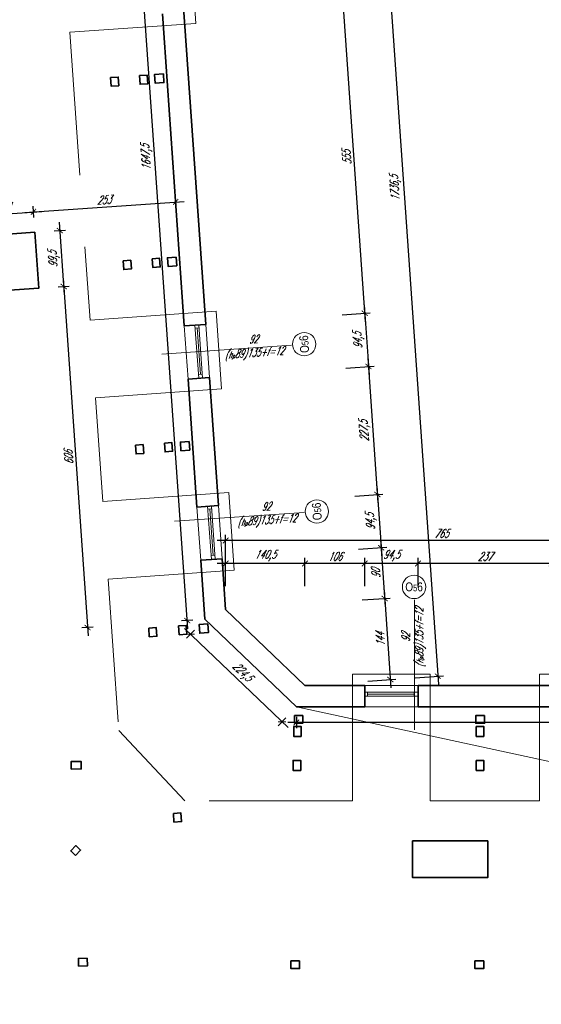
# Model space of a CAD drawing. Header units: millimetres. Extents: x 402 to 79005, y -7782 to 89952.
# Tile 3 of 256: x 22695 to 23619, y 7056 to 8801. Entities that reach past the tile are written whole.
import ezdxf

# ---------------------------------------------------------------- set-up
doc = ezdxf.new("R2010")
doc.units = ezdxf.units.MM
doc.header["$LTSCALE"] = 10
doc.linetypes.add('DASHED', pattern=[19.05, 12.7, -6.35])
doc.layers.get('0').update_dxf_attribs({"lineweight": 0})
doc.layers.get('Defpoints').update_dxf_attribs({"color": 253})
for name, color, linetype, lineweight in [('01-2_konstrukcja dachu', 253, 'Continuous', 35), ('01_ściany', 253, 'Continuous', 35), ('03-01_okna', 253, 'Continuous', 15), ('04-1_widok', 253, 'Continuous', 5), ('04-2_nad', 253, 'DASHED', 5), ('05-01_wymiary', 253, 'Continuous', 5), ('05-03_opis', 253, 'Continuous', 5)]:
    doc.layers.add(name, color=color, linetype=linetype, lineweight=lineweight)
doc.styles.add('ariel', font='ARIAL.TTF', dxfattribs={"width": 0.8})
doc.styles.add('ariel_wym', font='simplex.shx', dxfattribs={"width": 0.65, "oblique": 25})
doc.dimstyles.new('ariel 50', dxfattribs={"dimtxt": 15, "dimasz": 10, "dimexe": 10, "dimexo": 0, "dimgap": 5, "dimtad": 1, "dimdec": 1, "dimrnd": 0.5, "dimtxsty": 'ariel_wym', "dimblk": 'ARCHTICK', "dimcen": 2.5, "dimdle": 15, "dimazin": 0, "dimtfac": 1, "dimtdec": 1, "dimtix": 1, "dimtmove": 0, "dimatfit": 3, "dimldrblk": 'DOT', "dimfxl": 0, "dimarcsym": 0})
doc.dimstyles.new('ariel 50 wnętrze', dxfattribs={"dimtxt": 15, "dimasz": 10, "dimexe": 10, "dimexo": 0, "dimgap": 5, "dimtad": 1, "dimdec": 1, "dimrnd": 0.5, "dimtxsty": 'ariel_wym', "dimblk": 'ARCHTICK', "dimcen": 2.5, "dimdle": 15, "dimazin": 0, "dimtfac": 1, "dimtdec": 1, "dimtix": 1, "dimtmove": 0, "dimatfit": 3, "dimldrblk": 'DOT', "dimfxl": 0, "dimarcsym": 0})

# ---------------------------------------------------------------- blocks, each defined once
blk = doc.blocks.new('_ArchTick')
at = {"color": 0, "linetype": 'ByBlock', "const_width": 0.15}
blk.add_lwpolyline([(-0.5, -0.5), (0.5, 0.5)], dxfattribs=at)
blk = doc.blocks.new('*D3550')
at = {"layer": '05-01_wymiary', "color": 0, "lineweight": -2}
for p, q in [((23266.5, 8849.2), (23307.3, 8265.6)), ((23227.6, 8831.5), (23277.5, 8835)), ((23266.4, 8277.8), (23316.2, 8281.3))]:
    blk.add_line(p, q, dxfattribs=at)
at = {"layer": 'Defpoints', "color": 0, "lineweight": 0}
for p in [(22947.7, 8811.9), (23306.3, 8280.6), (22986.4, 8258.2)]:
    blk.add_point(p, dxfattribs=at)
at = {"layer": '05-01_wymiary', "color": 0, "lineweight": -2, "xscale": 10, "yscale": 10, "zscale": 10}
for p, rotation in [((23267.5, 8834.3), 94.0000000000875), ((23306.3, 8280.6), 274.0000000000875)]:
    blk.add_blockref('_ArchTick', p, dxfattribs=dict(at, rotation=rotation))
at = {"layer": '05-01_wymiary', "color": 0, "insert": (23274.4, 8556.6), "char_height": 15, "attachment_point": 5, "rotation": 94, "style": 'ariel_wym'}
blk.add_mtext('555', dxfattribs=at)
blk = doc.blocks.new('_Dot')
at = {"color": 0, "linetype": 'ByBlock', "lineweight": -2}
blk.add_line((-0.5, 0), (-1, 0), dxfattribs=at)
at = {"color": 0, "linetype": 'ByBlock', "const_width": 0.5}
blk.add_lwpolyline([(-0.25, 0, 1), (0.25, 0, 1)], format="xyb", close=True, dxfattribs=at)
blk = doc.blocks.new('*D3551')
at = {"layer": '05-01_wymiary', "color": 0, "lineweight": -2}
for p, q in [((23305.2, 8295.6), (23313.9, 8171.4)), ((23266.4, 8277.8), (23316.2, 8281.3)), ((23273, 8183.5), (23322.8, 8187))]:
    blk.add_line(p, q, dxfattribs=at)
at = {"layer": 'Defpoints', "color": 0, "lineweight": 0}
for p in [(22986.4, 8258.2), (23312.9, 8186.3), (22993, 8164)]:
    blk.add_point(p, dxfattribs=at)
at = {"layer": '05-01_wymiary', "color": 0, "lineweight": -2, "xscale": 10, "yscale": 10, "zscale": 10}
for p, rotation in [((23306.3, 8280.6), 94.00000000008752), ((23312.9, 8186.3), 274.0000000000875)]:
    blk.add_blockref('_ArchTick', p, dxfattribs=dict(at, rotation=rotation))
at = {"layer": '05-01_wymiary', "color": 0, "insert": (23295.7, 8232.5), "char_height": 15, "attachment_point": 5, "rotation": 94, "style": 'ariel_wym'}
blk.add_mtext('94,5', dxfattribs=at)
blk = doc.blocks.new('*D3552')
at = {"layer": '05-01_wymiary', "color": 0, "lineweight": -2}
for p, q in [((23273, 8183.5), (23322.8, 8187)), ((23311.8, 8201.3), (23329.8, 7944.4)), ((23288.8, 7956.6), (23338.7, 7960.1))]:
    blk.add_line(p, q, dxfattribs=at)
at = {"layer": 'Defpoints', "color": 0, "lineweight": 0}
for p in [(22993, 8164), (23328.7, 7959.4), (23008.9, 7937)]:
    blk.add_point(p, dxfattribs=at)
at = {"layer": '05-01_wymiary', "color": 0, "lineweight": -2, "xscale": 10, "yscale": 10, "zscale": 10}
for p, rotation in [((23312.9, 8186.3), 94.00000000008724), ((23328.7, 7959.4), 274.0000000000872)]:
    blk.add_blockref('_ArchTick', p, dxfattribs=dict(at, rotation=rotation))
at = {"layer": '05-01_wymiary', "color": 0, "insert": (23306.9, 8071.9), "char_height": 15, "attachment_point": 5, "rotation": 94, "style": 'ariel_wym'}
blk.add_mtext('227,5', dxfattribs=at)
blk = doc.blocks.new('*D3553')
at = {"layer": '05-01_wymiary', "color": 0, "lineweight": -2}
for p, q in [((23288.8, 7956.6), (23338.7, 7960.1)), ((23327.7, 7974.4), (23336.4, 7850.2)), ((23295.4, 7862.3), (23345.3, 7865.8))]:
    blk.add_line(p, q, dxfattribs=at)
at = {"layer": 'Defpoints', "color": 0, "lineweight": 0}
for p in [(23008.9, 7937), (23335.3, 7865.1), (23015.5, 7842.8)]:
    blk.add_point(p, dxfattribs=at)
at = {"layer": '05-01_wymiary', "color": 0, "lineweight": -2, "xscale": 10, "yscale": 10, "zscale": 10}
for p, rotation in [((23328.7, 7959.4), 94.00000000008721), ((23335.3, 7865.1), 274.0000000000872)]:
    blk.add_blockref('_ArchTick', p, dxfattribs=dict(at, rotation=rotation))
at = {"layer": '05-01_wymiary', "color": 0, "insert": (23318.1, 7911.3), "char_height": 15, "attachment_point": 5, "rotation": 94, "style": 'ariel_wym'}
blk.add_mtext('94,5', dxfattribs=at)
blk = doc.blocks.new('*D3554')
at = {"layer": '05-01_wymiary', "color": 0, "lineweight": -2}
for p, q in [((23334.3, 7880.1), (23342.7, 7760.2)), ((23295.4, 7862.3), (23345.3, 7865.8)), ((23301.7, 7772.4), (23351.6, 7775.8))]:
    blk.add_line(p, q, dxfattribs=at)
at = {"layer": 'Defpoints', "color": 0, "lineweight": 0}
for p in [(23015.5, 7842.8), (23341.6, 7775.1), (23059.7, 7755.4)]:
    blk.add_point(p, dxfattribs=at)
at = {"layer": '05-01_wymiary', "color": 0, "lineweight": -2, "xscale": 10, "yscale": 10, "zscale": 10}
for p, rotation in [((23335.3, 7865.1), 94.00000000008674), ((23341.6, 7775.1), 274.0000000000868)]:
    blk.add_blockref('_ArchTick', p, dxfattribs=dict(at, rotation=rotation))
at = {"layer": '05-01_wymiary', "color": 0, "insert": (23326, 7819.3), "char_height": 15, "attachment_point": 5, "rotation": 94, "style": 'ariel_wym'}
blk.add_mtext('90', dxfattribs=at)
blk = doc.blocks.new('*D3555')
at = {"layer": '05-01_wymiary', "color": 0, "lineweight": -2}
for p, q in [((23340.6, 7790.1), (23352.7, 7616.5)), ((23301.7, 7772.4), (23351.6, 7775.8)), ((23311.8, 7628.6), (23361.6, 7632.1))]:
    blk.add_line(p, q, dxfattribs=at)
at = {"layer": 'Defpoints', "color": 0, "lineweight": 0}
for p in [(23059.7, 7755.4), (23351.7, 7631.4), (23200.3, 7620.9)]:
    blk.add_point(p, dxfattribs=at)
at = {"layer": '05-01_wymiary', "color": 0, "lineweight": -2, "xscale": 10, "yscale": 10, "zscale": 10}
for p, rotation in [((23341.6, 7775.1), 94.00000000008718), ((23351.7, 7631.4), 274.0000000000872)]:
    blk.add_blockref('_ArchTick', p, dxfattribs=dict(at, rotation=rotation))
at = {"layer": '05-01_wymiary', "color": 0, "insert": (23334.2, 7702.4), "char_height": 15, "attachment_point": 5, "rotation": 94, "style": 'ariel_wym'}
blk.add_mtext('144', dxfattribs=at)
blk = doc.blocks.new('*D3556')
at = {"layer": '05-01_wymiary', "color": 0, "lineweight": -2}
for p, q in [((23313.7, 9384.4), (23436.9, 7622.4)), ((23274.9, 9366.7), (23324.7, 9370.2)), ((23396, 7634.5), (23445.9, 7638))]:
    blk.add_line(p, q, dxfattribs=at)
at = {"layer": 'Defpoints', "color": 0, "lineweight": 0}
for p in [(22948.6, 9343.9), (23435.9, 7637.3), (23200.3, 7620.9)]:
    blk.add_point(p, dxfattribs=at)
at = {"layer": '05-01_wymiary', "color": 0, "lineweight": -2, "xscale": 10, "yscale": 10, "zscale": 10}
for p, rotation in [((23314.8, 9369.5), 94.0000000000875), ((23435.9, 7637.3), 274.0000000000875)]:
    blk.add_blockref('_ArchTick', p, dxfattribs=dict(at, rotation=rotation))
at = {"layer": '05-01_wymiary', "color": 0, "insert": (23361.4, 8502.4), "char_height": 15, "attachment_point": 5, "rotation": 94, "style": 'ariel_wym'}
blk.add_mtext('1736,5', dxfattribs=at)
blk = doc.blocks.new('*D3565')
at = {"layer": '05-01_wymiary', "color": 0, "lineweight": -2}
for p, q in [((23652.8, 7837), (23385.8, 7837)), ((23400.8, 7797), (23400.8, 7847)), ((23637.8, 7797), (23637.8, 7847))]:
    blk.add_line(p, q, dxfattribs=at)
at = {"layer": 'Defpoints', "color": 0, "lineweight": 0}
for p in [(23400.8, 7837), (23400.8, 7582.9), (23637.8, 7582.9)]:
    blk.add_point(p, dxfattribs=at)
at = {"layer": '05-01_wymiary', "color": 0, "lineweight": -2, "xscale": 10, "yscale": 10, "zscale": 10, "rotation": 180}
blk.add_blockref('_ArchTick', (23400.8, 7837), dxfattribs=at)
at = {"layer": '05-01_wymiary', "color": 0, "lineweight": -2, "xscale": 10, "yscale": 10, "zscale": 10}
blk.add_blockref('_ArchTick', (23637.8, 7837), dxfattribs=at)
at = {"layer": '05-01_wymiary', "color": 0, "insert": (23519.3, 7849.5), "char_height": 15, "attachment_point": 5, "style": 'ariel_wym'}
blk.add_mtext('237', dxfattribs=at)
blk = doc.blocks.new('*D3566')
at = {"layer": '05-01_wymiary', "color": 0, "lineweight": -2}
for p, q in [((23415.8, 7837), (23291.3, 7837)), ((23306.3, 7797), (23306.3, 7847)), ((23400.8, 7797), (23400.8, 7847))]:
    blk.add_line(p, q, dxfattribs=at)
at = {"layer": 'Defpoints', "color": 0, "lineweight": 0}
for p in [(23306.3, 7837), (23306.3, 7582.9), (23400.8, 7582.9)]:
    blk.add_point(p, dxfattribs=at)
at = {"layer": '05-01_wymiary', "color": 0, "lineweight": -2, "xscale": 10, "yscale": 10, "zscale": 10, "rotation": 180}
blk.add_blockref('_ArchTick', (23306.3, 7837), dxfattribs=at)
at = {"layer": '05-01_wymiary', "color": 0, "lineweight": -2, "xscale": 10, "yscale": 10, "zscale": 10}
blk.add_blockref('_ArchTick', (23400.8, 7837), dxfattribs=at)
at = {"layer": '05-01_wymiary', "color": 0, "insert": (23353.5, 7850.9), "char_height": 15, "attachment_point": 5, "style": 'ariel_wym'}
blk.add_mtext('94,5', dxfattribs=at)
blk = doc.blocks.new('*D3567')
at = {"layer": '05-01_wymiary', "color": 0, "lineweight": -2}
for p, q in [((23321.3, 7837), (23185.3, 7837)), ((23200.3, 7797), (23200.3, 7847)), ((23306.3, 7797), (23306.3, 7847))]:
    blk.add_line(p, q, dxfattribs=at)
at = {"layer": 'Defpoints', "color": 0, "lineweight": 0}
for p in [(23200.3, 7837), (23200.3, 7620.9), (23306.3, 7582.9)]:
    blk.add_point(p, dxfattribs=at)
at = {"layer": '05-01_wymiary', "color": 0, "lineweight": -2, "xscale": 10, "yscale": 10, "zscale": 10, "rotation": 180}
blk.add_blockref('_ArchTick', (23200.3, 7837), dxfattribs=at)
at = {"layer": '05-01_wymiary', "color": 0, "lineweight": -2, "xscale": 10, "yscale": 10, "zscale": 10}
blk.add_blockref('_ArchTick', (23306.3, 7837), dxfattribs=at)
at = {"layer": '05-01_wymiary', "color": 0, "insert": (23253.3, 7849.5), "char_height": 15, "attachment_point": 5, "style": 'ariel_wym'}
blk.add_mtext('106', dxfattribs=at)
blk = doc.blocks.new('*D3568')
at = {"layer": '05-01_wymiary', "color": 0, "lineweight": -2}
for p, q in [((23215.3, 7837), (23044.7, 7837)), ((23059.7, 7797), (23059.7, 7847)), ((23200.3, 7797), (23200.3, 7847))]:
    blk.add_line(p, q, dxfattribs=at)
at = {"layer": 'Defpoints', "color": 0, "lineweight": 0}
for p in [(23059.7, 7837), (23059.7, 7755.4), (23200.3, 7620.9)]:
    blk.add_point(p, dxfattribs=at)
at = {"layer": '05-01_wymiary', "color": 0, "lineweight": -2, "xscale": 10, "yscale": 10, "zscale": 10, "rotation": 180}
blk.add_blockref('_ArchTick', (23059.7, 7837), dxfattribs=at)
at = {"layer": '05-01_wymiary', "color": 0, "lineweight": -2, "xscale": 10, "yscale": 10, "zscale": 10}
blk.add_blockref('_ArchTick', (23200.3, 7837), dxfattribs=at)
at = {"layer": '05-01_wymiary', "color": 0, "insert": (23130, 7850.9), "char_height": 15, "attachment_point": 5, "style": 'ariel_wym'}
blk.add_mtext('140,5', dxfattribs=at)
blk = doc.blocks.new('*D3569')
at = {"layer": '05-01_wymiary', "color": 0, "lineweight": -2}
for p, q in [((23839.7, 7877.8), (23044.7, 7877.8)), ((23059.7, 7837.8), (23059.7, 7887.8)), ((23824.7, 7837.8), (23824.7, 7887.8))]:
    blk.add_line(p, q, dxfattribs=at)
at = {"layer": 'Defpoints', "color": 0, "lineweight": 0}
for p in [(23059.7, 7877.8), (23059.7, 7755.4), (23824.7, 7620.9)]:
    blk.add_point(p, dxfattribs=at)
at = {"layer": '05-01_wymiary', "color": 0, "lineweight": -2, "xscale": 10, "yscale": 10, "zscale": 10, "rotation": 180}
blk.add_blockref('_ArchTick', (23059.7, 7877.8), dxfattribs=at)
at = {"layer": '05-01_wymiary', "color": 0, "lineweight": -2, "xscale": 10, "yscale": 10, "zscale": 10}
blk.add_blockref('_ArchTick', (23824.7, 7877.8), dxfattribs=at)
at = {"layer": '05-01_wymiary', "color": 0, "insert": (23442.2, 7890.3), "char_height": 15, "attachment_point": 5, "style": 'ariel_wym'}
blk.add_mtext('765', dxfattribs=at)
blk = doc.blocks.new('*D3583')
at = {"layer": '05-01_wymiary', "color": 0, "lineweight": -2}
for p, q in [((23185.1, 7565.2), (23185.1, 7545.2)), ((24147.9, 7565.2), (24147.9, 7545.2)), ((24162.9, 7555.2), (23170.1, 7555.2))]:
    blk.add_line(p, q, dxfattribs=at)
at = {"layer": 'Defpoints', "color": 0, "lineweight": 0}
for p in [(23185.1, 7582.9), (24147.9, 7582.9), (23185.1, 7555.2)]:
    blk.add_point(p, dxfattribs=at)
at = {"layer": '05-01_wymiary', "color": 0, "lineweight": -2, "xscale": 10, "yscale": 10, "zscale": 10, "rotation": 180}
blk.add_blockref('_ArchTick', (23185.1, 7555.2), dxfattribs=at)
at = {"layer": '05-01_wymiary', "color": 0, "lineweight": -2, "xscale": 10, "yscale": 10, "zscale": 10}
blk.add_blockref('_ArchTick', (24147.9, 7555.2), dxfattribs=at)
at = {"layer": '05-01_wymiary', "color": 0, "insert": (23666.5, 7567.7), "char_height": 15, "attachment_point": 5, "style": 'ariel_wym'}
blk.add_mtext('963', dxfattribs=at)
blk = doc.blocks.new('*D3584')
at = {"layer": '05-01_wymiary', "color": 0, "lineweight": -2}
for p, q in [((23170.6, 7546.1), (22986.7, 7722.1)), ((23004.4, 7718.9), (22990.6, 7704.5)), ((23166.7, 7563.6), (23152.9, 7549.2))]:
    blk.add_line(p, q, dxfattribs=at)
at = {"layer": 'Defpoints', "color": 0, "lineweight": 0}
for p in [(23022.8, 7738.1), (22997.5, 7711.7), (23185.1, 7582.9)]:
    blk.add_point(p, dxfattribs=at)
at = {"layer": '05-01_wymiary', "color": 0, "lineweight": -2, "xscale": 10, "yscale": 10, "zscale": 10}
for p, rotation in [((22997.5, 7711.7), 136.2638482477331), ((23159.8, 7556.4), 316.2638482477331)]:
    blk.add_blockref('_ArchTick', p, dxfattribs=dict(at, rotation=rotation))
at = {"layer": '05-01_wymiary', "color": 0, "insert": (23088.3, 7644.1), "char_height": 15, "attachment_point": 5, "rotation": 316.2638, "style": 'ariel_wym'}
blk.add_mtext('224,5', dxfattribs=at)
blk = doc.blocks.new('*D3713')
at = {"layer": '05-01_wymiary', "color": 0, "lineweight": -2}
for p, q in [((22992.6, 7721), (22875.6, 9394.6)), ((22886.6, 9380.4), (22866.7, 9379)), ((23001.5, 7736.6), (22981.6, 7735.2))]:
    blk.add_line(p, q, dxfattribs=at)
at = {"layer": 'Defpoints', "color": 0, "lineweight": 0}
for p in [(22876.6, 9379.7), (22907.9, 9381.9), (23022.8, 7738.1)]:
    blk.add_point(p, dxfattribs=at)
at = {"layer": '05-01_wymiary', "color": 0, "lineweight": -2, "xscale": 10, "yscale": 10, "zscale": 10}
for p, rotation in [((22876.6, 9379.7), 94.00000000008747), ((22991.6, 7735.9), 274.0000000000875)]:
    blk.add_blockref('_ArchTick', p, dxfattribs=dict(at, rotation=rotation))
at = {"layer": '05-01_wymiary', "color": 0, "insert": (22920.2, 8556.8), "char_height": 15, "attachment_point": 5, "rotation": 94, "style": 'ariel_wym'}
blk.add_mtext('1647,5', dxfattribs=at)
blk = doc.blocks.new('*D3731')
at = {"layer": '05-01_wymiary', "color": 0, "lineweight": -2}
for p, q in [((22719.6, 8450.2), (22718.2, 8470.1)), ((22600.3, 8451.9), (22733.8, 8461.2)), ((22616, 8443), (22614.6, 8462.9))]:
    blk.add_line(p, q, dxfattribs=at)
at = {"layer": 'Defpoints', "color": 0, "lineweight": 0}
for p in [(22718.9, 8460.2), (22617.8, 8416.8), (22721.4, 8424)]:
    blk.add_point(p, dxfattribs=at)
at = {"layer": '05-01_wymiary', "color": 0, "lineweight": -2, "xscale": 10, "yscale": 10, "zscale": 10}
for p, rotation in [((22718.9, 8460.2), 4.000000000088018), ((22615.3, 8452.9), 184.000000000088)]:
    blk.add_blockref('_ArchTick', p, dxfattribs=dict(at, rotation=rotation))
at = {"layer": '05-01_wymiary', "color": 0, "insert": (22666.2, 8469), "char_height": 15, "attachment_point": 5, "rotation": 4, "style": 'ariel_wym'}
blk.add_mtext('104', dxfattribs=at)
blk = doc.blocks.new('*D3732')
at = {"layer": '05-01_wymiary', "color": 0, "lineweight": -2}
for p, q in [((22971.8, 8467.8), (22970.4, 8487.8)), ((22703.9, 8459.1), (22986, 8478.9)), ((22719.6, 8450.2), (22718.2, 8470.1))]:
    blk.add_line(p, q, dxfattribs=at)
at = {"layer": 'Defpoints', "color": 0, "lineweight": 0}
for p in [(22971.1, 8477.8), (22972.7, 8455), (22720.5, 8437.4)]:
    blk.add_point(p, dxfattribs=at)
at = {"layer": '05-01_wymiary', "color": 0, "lineweight": -2, "xscale": 10, "yscale": 10, "zscale": 10}
for p, rotation in [((22971.1, 8477.8), 4.000000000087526), ((22718.9, 8460.2), 184.0000000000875)]:
    blk.add_blockref('_ArchTick', p, dxfattribs=dict(at, rotation=rotation))
at = {"layer": '05-01_wymiary', "color": 0, "insert": (22844.1, 8481.5), "char_height": 15, "attachment_point": 5, "rotation": 4, "style": 'ariel_wym'}
blk.add_mtext('253', dxfattribs=at)
blk = doc.blocks.new('*D3734')
at = {"layer": '05-01_wymiary', "color": 0, "lineweight": -2}
for p, q in [((22764.7, 8442.1), (22773.7, 8313.1)), ((22755.7, 8426.4), (22775.7, 8427.8)), ((22762.7, 8327.3), (22782.6, 8328.7))]:
    blk.add_line(p, q, dxfattribs=at)
at = {"layer": 'Defpoints', "color": 0, "lineweight": 0}
for p in [(22721.4, 8424), (22728.3, 8324.9), (22772.6, 8328)]:
    blk.add_point(p, dxfattribs=at)
at = {"layer": '05-01_wymiary', "color": 0, "lineweight": -2, "xscale": 10, "yscale": 10, "zscale": 10}
for p, rotation in [((22765.7, 8427.1), 94.00000000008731), ((22772.6, 8328), 274.0000000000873)]:
    blk.add_blockref('_ArchTick', p, dxfattribs=dict(at, rotation=rotation))
at = {"layer": '05-01_wymiary', "color": 0, "insert": (22755.3, 8376.6), "char_height": 15, "attachment_point": 5, "rotation": 94, "style": 'ariel_wym'}
blk.add_mtext('99,5', dxfattribs=at)
blk = doc.blocks.new('*D3735')
at = {"layer": '05-01_wymiary', "color": 0, "lineweight": -2}
for p, q in [((22771.6, 8343), (22815.9, 7708.6)), ((22762.7, 8327.3), (22782.6, 8328.7)), ((22824.9, 7724.3), (22804.9, 7722.9))]:
    blk.add_line(p, q, dxfattribs=at)
at = {"layer": 'Defpoints', "color": 0, "lineweight": 0}
for p in [(22728.3, 8324.9), (23022.8, 7738.1), (22814.9, 7723.6)]:
    blk.add_point(p, dxfattribs=at)
at = {"layer": '05-01_wymiary', "color": 0, "lineweight": -2, "xscale": 10, "yscale": 10, "zscale": 10}
for p, rotation in [((22772.6, 8328), 94.00000000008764), ((22814.9, 7723.6), 274.0000000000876)]:
    blk.add_blockref('_ArchTick', p, dxfattribs=dict(at, rotation=rotation))
at = {"layer": '05-01_wymiary', "color": 0, "insert": (22781.3, 8024.9), "char_height": 15, "attachment_point": 5, "rotation": 94, "style": 'ariel_wym'}
blk.add_mtext('606', dxfattribs=at)

msp = doc.modelspace()

# ---------------------------------------------------------------- linework, layer by layer
at = {"layer": '01-2_konstrukcja dachu'}
for points in [[(22855.81, 8698.3), (22869.27, 8699.24), (22870.36, 8683.78), (22856.89, 8682.83)], [(22907.05, 8701.88), (22920.52, 8702.83), (22921.6, 8687.36), (22908.13, 8686.42)], [(22949.28, 8704.84), (22933.82, 8703.76), (22934.9, 8688.3), (22950.36, 8689.38)], [(22929.28, 8377.14), (22942.75, 8378.09), (22943.83, 8362.62), (22930.36, 8361.68)], [(22972.01, 8380.13), (22956.55, 8379.05), (22957.63, 8363.59), (22973.1, 8364.67)], [(22878.04, 8373.56), (22891.51, 8374.5), (22892.59, 8359.04), (22879.12, 8358.09)], [(22899.91, 8046.79), (22913.38, 8047.73), (22914.46, 8032.27), (22901, 8031.32)], [(22951.16, 8050.37), (22964.62, 8051.32), (22965.71, 8035.85), (22952.24, 8034.91)], [(22994.89, 8053.43), (22979.42, 8052.35), (22980.51, 8036.89), (22995.97, 8037.97)], [(22923.29, 7722.63), (22936.76, 7723.57), (22937.84, 7708.11), (22924.38, 7707.16)], [(22976.35, 7726.34), (22989.81, 7727.28), (22990.9, 7711.82), (22977.43, 7710.88)], [(23028.15, 7729.97), (23012.69, 7728.89), (23013.77, 7713.42), (23029.23, 7714.51)], [(23196.41, 7567.36), (23196.41, 7553.86), (23181.91, 7553.86), (23181.91, 7567.36)], [(23518.72, 7567.36), (23518.72, 7553.86), (23503.22, 7553.86), (23503.22, 7567.36)], [(23193.91, 7530.44), (23180.41, 7530.44), (23180.41, 7547.94), (23193.91, 7547.94)], [(23517.5, 7530.44), (23504, 7530.44), (23504, 7547.94), (23517.5, 7547.94)], [(23192.95, 7470.38), (23179.45, 7470.38), (23179.45, 7487.88), (23192.95, 7487.88)], [(23517.5, 7470.36), (23504, 7470.36), (23504, 7487.86), (23517.5, 7487.86)], [(22786.16, 7472.46), (22785.86, 7485.96), (22803.36, 7486.35), (22803.66, 7472.85)], [(22967.09, 7394.13), (22980.56, 7395.08), (22981.64, 7379.61), (22968.17, 7378.67)], [(22793.51, 7319.69), (22802.56, 7329.02), (22794.31, 7337.03), (22785.26, 7327.7)], [(22814.26, 7137.41), (22814.56, 7123.91), (22799.06, 7123.56), (22798.76, 7137.06)], [(23190.85, 7132.63), (23190.85, 7119.13), (23175.35, 7119.13), (23175.35, 7132.63)], [(23517.19, 7132.63), (23517.19, 7119.13), (23501.69, 7119.13), (23501.69, 7132.63)]]:
    msp.add_lwpolyline(points, close=True, dxfattribs=at)
at = {"layer": '01_ściany'}
for p, q in [((23024.34, 8260.9), (22985.66, 8814.04)), ((22986.43, 8258.24), (22947.75, 8811.39)), ((23024.34, 8260.9), (22986.43, 8258.24)), ((23030.93, 8166.63), (22993.02, 8163.98)), ((23008.89, 7937.03), (22993.02, 8163.98)), ((23046.8, 7939.68), (23030.93, 8166.63)), ((23046.8, 7939.68), (23008.89, 7937.03)), ((23053.39, 7845.41), (23015.49, 7842.76)), ((23022.8, 7738.13), (23015.49, 7842.76)), ((23059.68, 7755.43), (23053.39, 7845.41)), ((23200.33, 7620.86), (23059.68, 7755.43)), ((23185.08, 7582.86), (23022.8, 7738.13)), ((23306.27, 7620.86), (23200.33, 7620.86)), ((23306.27, 7582.86), (23306.27, 7620.86)), ((23637.77, 7620.86), (23400.77, 7620.86)), ((23400.77, 7582.86), (23400.77, 7620.86)), ((23306.27, 7582.86), (23185.08, 7582.86)), ((23637.77, 7582.86), (23400.77, 7582.86))]:
    msp.add_line(p, q, dxfattribs=at)
for points in [[(22617.82, 8416.78), (22721.39, 8424.02), (22728.32, 8324.93), (22624.75, 8317.69)], [(23391.24, 7345.46), (23524.33, 7345.46), (23524.33, 7280.36), (23391.24, 7280.36)]]:
    msp.add_lwpolyline(points, close=True, dxfattribs=at)
at = {"layer": '03-01_okna', "linetype": 'Continuous', "lineweight": 0}
for p, q in [((23011.99, 8165.3), (23005.4, 8259.57)), ((23012.73, 8254.9), (23005.76, 8254.41)), ((23014.99, 8172.52), (23009.24, 8254.66)), ((23018.96, 8165.79), (23012.37, 8260.06)), ((23018.47, 8172.76), (23011.5, 8172.27)), ((23034.45, 7844.09), (23027.86, 7938.36)), ((23035.19, 7933.68), (23028.22, 7933.2)), ((23037.45, 7851.3), (23031.7, 7933.44)), ((23041.42, 7844.57), (23034.83, 7938.84)), ((23040.93, 7851.55), (23033.96, 7851.06)), ((23400.77, 7608.86), (23306.27, 7608.86)), ((23311.44, 7608.86), (23311.44, 7601.87)), ((23393.78, 7608.86), (23393.78, 7601.87)), ((23400.77, 7601.87), (23306.27, 7601.87)), ((23393.78, 7605.36), (23311.44, 7605.36))]:
    msp.add_line(p, q, dxfattribs=at)
at = {"layer": '03-01_okna'}
for p, q in [((23030.93, 8166.63), (23024.34, 8260.9)), ((23053.39, 7845.41), (23046.8, 7939.68)), ((23400.77, 7620.86), (23306.27, 7620.86))]:
    msp.add_line(p, q, dxfattribs=at)
at = {"layer": '04-1_widok'}
for p, q in [((22986.43, 8258.24), (22993.02, 8163.98)), ((23008.89, 7937.03), (23015.49, 7842.76)), ((23306.27, 7582.86), (23400.77, 7582.86))]:
    msp.add_line(p, q, dxfattribs=at)
at = {"layer": '04-2_nad', "ltscale": 2}
for p, q in [((23007.09, 8794.24), (22997.47, 8931.91)), ((23007.09, 8794.24), (22783.79, 8778.63)), ((22783.79, 8778.63), (22819.47, 8268.37)), ((23042.77, 8283.99), (22819.47, 8268.37)), ((23052.4, 8146.32), (23042.77, 8283.99)), ((23052.4, 8146.32), (22829.1, 8130.71)), ((22829.1, 8130.71), (22841.93, 7947.16)), ((23065.23, 7962.77), (22841.93, 7947.16)), ((23074.86, 7825.11), (23065.23, 7962.77)), ((23074.86, 7825.11), (22851.56, 7809.49)), ((22851.56, 7809.49), (22870.34, 7540.9)), ((23422.52, 7640.86), (23284.52, 7640.86)), ((23284.52, 7640.86), (23284.52, 7416.13)), ((23422.52, 7640.86), (23422.52, 7416.13)), ((23754.02, 7640.86), (23616.02, 7640.86)), ((23616.02, 7640.86), (23616.02, 7416.13)), ((22987.29, 7416.13), (22870.34, 7540.9)), ((23284.52, 7416.13), (22987.29, 7416.13)), ((23616.02, 7416.13), (23422.52, 7416.13))]:
    msp.add_line(p, q, dxfattribs=at)
at = {"layer": '05-03_opis', "lineweight": 0}
for p, q in [((22946.6, 8208.33), (23176.43, 8223.73)), ((22969.06, 7911.84), (23198.89, 7927.24)), ((23394.3, 7542.49), (23394.3, 7772.83))]:
    msp.add_line(p, q, dxfattribs=at)
at = {"layer": '05-03_opis'}
msp.add_line((23185.08, 7582.86), (27686.23, 6611.82), dxfattribs=at)
at = {"layer": '05-03_opis', "lineweight": 0}
for centre in [(23199.03, 8225.75), (23221.49, 7929.26), (23393.8, 7795.52)]:
    msp.add_circle(centre, 20.69, dxfattribs=at)

# ---------------------------------------------------------------- texts
at = {"layer": '05-03_opis', "lineweight": 0, "attachment_point": 5}
for s, insert, char_height, width, rotation, style in [('92\\P({\\H0.8333x;h\\H0.6x;p}89)135+f=12', (23109.78, 8220.34), 14.4, 62.6613, 3.83326, 'ariel_wym'), ('O{\\H0.7576x;5}6', (23199.03, 8225.75), 15.84, 75.1935, 94, 'ariel'), ('92\\P({\\H0.8333x;h\\H0.6x;p}89)135+f=12', (23132.24, 7923.85), 14.4, 62.6613, 3.83326, 'ariel_wym'), ('O{\\H0.7576x;5}6', (23221.49, 7929.26), 15.84, 75.1935, 94, 'ariel'), ('92\\P({\\H0.8333x;h\\H0.6x;p}89)135+f=12', (23393.23, 7706.11), 14.4, 62.6613, 90, 'ariel_wym')]:
    msp.add_mtext(s, dxfattribs=dict(at, insert=insert, char_height=char_height, width=width, rotation=rotation, style=style))
at = {"layer": '05-03_opis', "lineweight": 0, "insert": (23393.8, 7795.52), "char_height": 15.84, "width": 75.1935, "attachment_point": 5, "style": 'ariel'}
msp.add_mtext('O{\\H0.7576x;5}6', dxfattribs=at)

# ---------------------------------------------------------------- dimensions: what is measured, and where the dimension line sits
at = {"layer": '05-01_wymiary'}
for base, p1, p2, angle, dimstyle, picture, middle in [((22876.63, 9379.67), (23022.8, 7738.13), (22907.86, 9381.86), 94, 'ariel 50 wnętrze', '*D3713', (22920.21, 8556.84)), ((23435.89, 7637.33), (22948.61, 9343.86), (23200.33, 7620.86), 94, 'ariel 50', '*D3556', (23361.44, 8502.42)), ((22718.86, 8460.17), (22617.82, 8416.78), (22721.39, 8424.02), 4, 'ariel 50 wnętrze', '*D3731', (22666.2, 8469.02)), ((22772.63, 8328.03), (22721.39, 8424.02), (22728.32, 8324.93), 94, 'ariel 50 wnętrze', '*D3734', (22755.27, 8376.6))]:
    dim = msp.add_linear_dim(base=base, p1=p1, p2=p2, angle=angle, dimstyle=dimstyle, dxfattribs=at)
    dim.commit()
    dim.dimension.update_dxf_attribs({"geometry": picture, "text_midpoint": middle})
for base, p1, p2, angle, dimstyle, picture, middle in [((23306.26, 8280.61), (22947.72, 8811.89), (22986.43, 8258.24), 94, 'ariel 50', '*D3550', (23274.44, 8556.56)), ((22971.08, 8477.8), (22720.45, 8437.36), (22972.67, 8454.99), 4, 'ariel 50 wnętrze', '*D3732', (22844.1, 8481.46)), ((22814.89, 7723.59), (22728.32, 8324.93), (23022.8, 7738.13), 94, 'ariel 50 wnętrze', '*D3735', (22781.29, 8024.94)), ((23312.86, 8186.34), (22986.43, 8258.24), (22993.02, 8163.98), 94, 'ariel 50', '*D3551', (23295.67, 8232.5)), ((23328.73, 7959.39), (22993.02, 8163.98), (23008.89, 7937.03), 94, 'ariel 50', '*D3552', (23306.9, 8071.9)), ((23335.32, 7865.12), (23008.89, 7937.03), (23015.49, 7842.76), 94, 'ariel 50', '*D3553', (23318.13, 7911.29)), ((23341.61, 7775.14), (23015.49, 7842.76), (23059.68, 7755.43), 94, 'ariel 50', '*D3554', (23325.99, 7819.26)), ((23351.66, 7631.44), (23059.68, 7755.43), (23200.33, 7620.86), 94, 'ariel 50', '*D3555', (23334.16, 7702.42))]:
    dim = msp.add_linear_dim(base=base, p1=p1, p2=p2, angle=angle, dimstyle=dimstyle, override={"dimtmove": 1}, dxfattribs=at)
    dim.commit()
    dim.dimension.update_dxf_attribs({"geometry": picture, "text_midpoint": middle})
for base, p1, p2, dimstyle, picture, middle in [((23059.68, 7877.76), (23824.65, 7620.86), (23059.68, 7755.43), 'ariel 50', '*D3569', (23442.17, 7890.26)), ((23185.08, 7555.23), (24147.87, 7582.86), (23185.08, 7582.86), 'ariel 50 wnętrze', '*D3583', (23666.47, 7567.73))]:
    dim = msp.add_linear_dim(base=base, p1=p1, p2=p2, dimstyle=dimstyle, dxfattribs=at)
    dim.commit()
    dim.dimension.update_dxf_attribs({"geometry": picture, "text_midpoint": middle})
for base, p1, p2, picture, middle in [((23059.6849, 7836.9966), (23200.3303, 7620.8551), (23059.6849, 7755.4287), '*D3568', (23130.0076, 7850.9251)), ((23200.33, 7837), (23306.27, 7582.86), (23200.33, 7620.86), '*D3567', (23253.3, 7849.5)), ((23306.27, 7837), (23400.77, 7582.86), (23306.27, 7582.86), '*D3566', (23353.52, 7850.93)), ((23400.77, 7837), (23637.77, 7582.86), (23400.77, 7582.86), '*D3565', (23519.27, 7849.5))]:
    dim = msp.add_linear_dim(base=base, p1=p1, p2=p2, dimstyle='ariel 50', override={"dimtmove": 1}, dxfattribs=at)
    dim.commit()
    dim.dimension.update_dxf_attribs({"geometry": picture, "text_midpoint": middle})
dim = msp.add_aligned_dim(p1=(23185.08, 7582.86), p2=(23022.8, 7738.13), distance=36.58, dimstyle='ariel 50 wnętrze', dxfattribs=at)
dim.commit()
dim.dimension.update_dxf_attribs({"geometry": '*D3584', "text_midpoint": (23088.28, 7644.12)})

doc.saveas('drawing.dxf')
